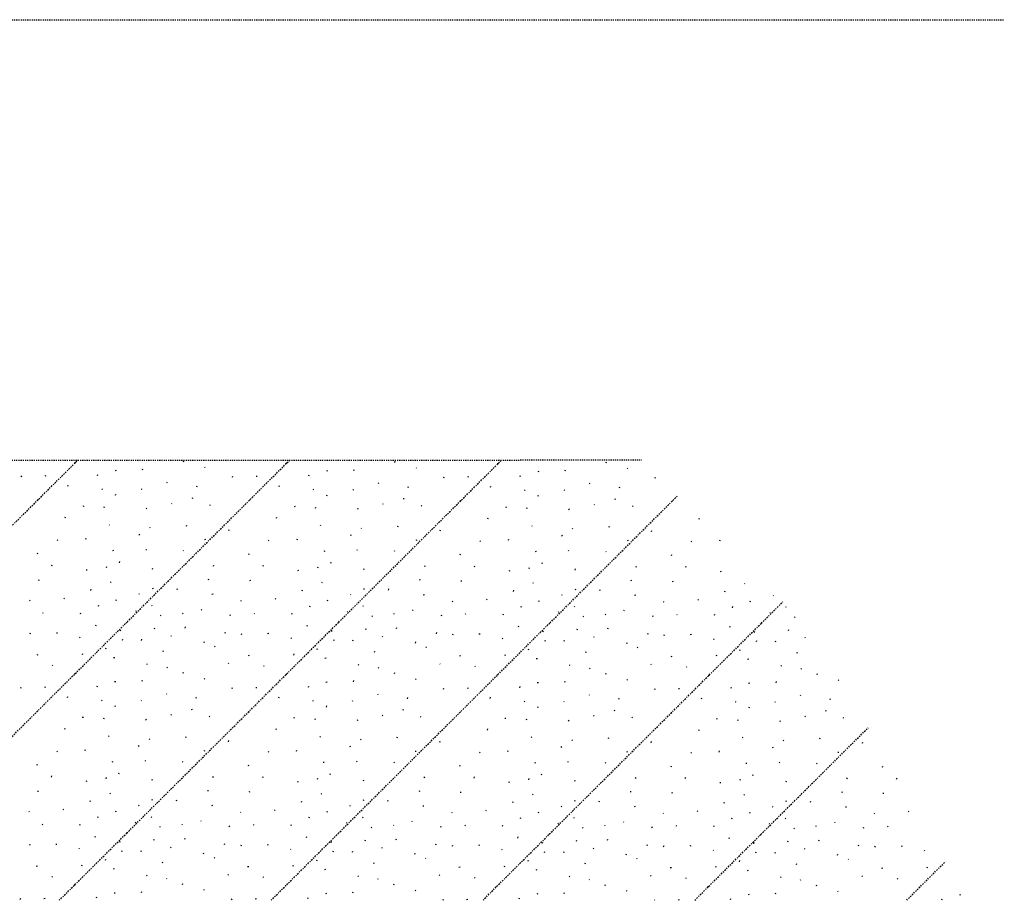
# Model space of a CAD drawing. Extents: x -2 to 388770, y -4 to 106632.
# Tile 8 of 13: x 388158 to 388248, y 100056 to 100136. Entities that reach past the tile are written whole.
import ezdxf

# ---------------------------------------------------------------- set-up
doc = ezdxf.new("R2010")
doc.units = 0
doc.header["$MEASUREMENT"] = 0
doc.linetypes.add('Eease', pattern=[0.4, 0.075, -0.05, 0.15, -0.05, 0.075])
doc.linetypes.add('Epl', pattern=[0.775, 0.325, -0.05, 0.025, -0.05, 0.325])
doc.layers.add('P_RW_EasementPerm', color=2, linetype='Eease', lineweight=30)
doc.layers.add('P_RW_PropertyLine', color=2, linetype='Epl', lineweight=25)

msp = doc.modelspace()

# ---------------------------------------------------------------- linework, layer by layer
at = {"layer": 'P_RW_EasementPerm', "ltscale": 0.2}
msp.add_line((387931.368, 100096.398), (388214.798, 100096.486), dxfattribs=at)
at = {"layer": 'P_RW_EasementPerm'}
for p, q in [((388148.876, 100081.84), (388163.574, 100096.47)), ((388168.076, 100081.796), (388182.825, 100096.476)), ((388187.276, 100081.751), (388202.076, 100096.482)), ((388163.377, 100096.238), (388163.274, 100096.215)), ((388167.051, 100095.533), (388166.948, 100095.511)), ((388169.445, 100095.581), (388169.479, 100095.68)), ((388173.169, 100096.315), (388173.203, 100096.414)), ((388175.151, 100095.78), (388175.101, 100095.83)), ((388182.577, 100096.193), (388182.474, 100096.171)), ((388188.645, 100095.536), (388188.679, 100095.635)), ((388192.369, 100096.27), (388192.403, 100096.369)), ((388194.351, 100095.735), (388194.301, 100095.785)), ((388201.777, 100096.148), (388201.674, 100096.126)), ((388207.845, 100095.491), (388207.879, 100095.59)), ((388211.569, 100096.225), (388211.603, 100096.325)), ((388213.551, 100095.69), (388213.501, 100095.74)), ((388158.433, 100094.956), (388158.466, 100095.056)), ((388160.675, 100095.037), (388160.573, 100095.015)), ((388165.366, 100095.079), (388165.399, 100095.179)), ((388177.633, 100094.912), (388177.666, 100095.011)), ((388179.875, 100094.992), (388179.772, 100094.97)), ((388184.566, 100095.035), (388184.599, 100095.134)), ((388186.251, 100095.488), (388186.148, 100095.466)), ((388196.833, 100094.867), (388196.866, 100094.966)), ((388199.075, 100094.947), (388198.972, 100094.925)), ((388203.766, 100094.99), (388203.799, 100095.089)), ((388205.451, 100095.443), (388205.348, 100095.421)), ((388216.033, 100094.822), (388216.066, 100094.922)), ((388162.665, 100094.111), (388162.698, 100094.21)), ((388165.811, 100093.805), (388165.761, 100093.855)), ((388169.404, 100093.788), (388169.354, 100093.838)), ((388171.705, 100094.395), (388171.655, 100094.445)), ((388174.373, 100094.037), (388174.407, 100094.137)), ((388181.865, 100094.066), (388181.898, 100094.166)), ((388185.01, 100093.76), (388184.961, 100093.81)), ((388188.604, 100093.743), (388188.554, 100093.793)), ((388190.905, 100094.35), (388190.855, 100094.4)), ((388193.573, 100093.992), (388193.607, 100094.092)), ((388201.065, 100094.021), (388201.098, 100094.121)), ((388204.21, 100093.716), (388204.161, 100093.766)), ((388207.804, 100093.698), (388207.754, 100093.748)), ((388210.105, 100094.305), (388210.055, 100094.355)), ((388212.773, 100093.947), (388212.807, 100094.047)), ((388159.992, 100092.844), (388159.942, 100092.894)), ((388166.992, 100093.28), (388167.026, 100093.38)), ((388174.008, 100093.01), (388173.905, 100092.987)), ((388179.192, 100092.799), (388179.142, 100092.849)), ((388186.192, 100093.236), (388186.225, 100093.335)), ((388193.208, 100092.965), (388193.105, 100092.943)), ((388205.392, 100093.191), (388205.425, 100093.29)), ((388206.476, 100081.706), (388218.005, 100093.181)), ((388212.408, 100092.92), (388212.305, 100092.898)), ((388164.112, 100092.29), (388164.009, 100092.268)), ((388165.964, 100092.153), (388165.997, 100092.253)), ((388169.85, 100092.091), (388169.75, 100092.041)), ((388172.119, 100092.491), (388172.069, 100092.541)), ((388175.608, 100092.343), (388175.558, 100092.393)), ((388183.312, 100092.245), (388183.209, 100092.223)), ((388185.164, 100092.109), (388185.197, 100092.208)), ((388189.05, 100092.046), (388188.95, 100091.996)), ((388191.319, 100092.446), (388191.269, 100092.496)), ((388194.808, 100092.299), (388194.758, 100092.349)), ((388198.392, 100092.754), (388198.342, 100092.804)), ((388202.512, 100092.2), (388202.409, 100092.178)), ((388204.364, 100092.064), (388204.397, 100092.163)), ((388208.25, 100092.001), (388208.149, 100091.951)), ((388210.519, 100092.401), (388210.469, 100092.451)), ((388214.008, 100092.254), (388213.958, 100092.304)), ((388217.592, 100092.709), (388217.542, 100092.759)), ((388162.425, 100091.233), (388162.459, 100091.333)), ((388181.625, 100091.188), (388181.659, 100091.288)), ((388200.825, 100091.143), (388200.859, 100091.243)), ((388220.025, 100091.098), (388220.059, 100091.198)), ((388166.454, 100090.554), (388166.404, 100090.604)), ((388170.146, 100090.294), (388170.096, 100090.344)), ((388173.435, 100090.465), (388173.468, 100090.564)), ((388177.296, 100090.084), (388177.329, 100090.184)), ((388185.654, 100090.509), (388185.604, 100090.559)), ((388189.345, 100090.249), (388189.296, 100090.299)), ((388192.635, 100090.42), (388192.668, 100090.52)), ((388204.854, 100090.465), (388204.804, 100090.514)), ((388208.545, 100090.205), (388208.496, 100090.254)), ((388211.835, 100090.375), (388211.868, 100090.475)), ((388164.282, 100089.279), (388164.316, 100089.379)), ((388169.194, 100089.698), (388169.094, 100089.648)), ((388183.482, 100089.234), (388183.516, 100089.334)), ((388188.394, 100089.653), (388188.294, 100089.603)), ((388196.496, 100090.039), (388196.529, 100090.139)), ((388202.682, 100089.189), (388202.716, 100089.289)), ((388207.594, 100089.608), (388207.494, 100089.559)), ((388215.696, 100089.995), (388215.729, 100090.094)), ((388161.752, 100089.173), (388161.702, 100089.223)), ((388175.163, 100089.246), (388175.06, 100089.225)), ((388180.952, 100089.128), (388180.902, 100089.178)), ((388194.363, 100089.202), (388194.26, 100089.18)), ((388200.152, 100089.083), (388200.102, 100089.133)), ((388213.563, 100089.157), (388213.46, 100089.135)), ((388219.352, 100089.038), (388219.302, 100089.088)), ((388221.882, 100089.145), (388221.916, 100089.244)), ((388159.905, 100087.943), (388159.939, 100088.043)), ((388166.801, 100088.245), (388166.698, 100088.223)), ((388169.791, 100088.3), (388169.741, 100088.35)), ((388173.179, 100088.218), (388173.129, 100088.267)), ((388179.105, 100087.898), (388179.139, 100087.998)), ((388186.001, 100088.2), (388185.898, 100088.178)), ((388188.991, 100088.255), (388188.941, 100088.305)), ((388192.379, 100088.173), (388192.329, 100088.223)), ((388198.305, 100087.853), (388198.339, 100087.953)), ((388205.201, 100088.155), (388205.098, 100088.133)), ((388208.191, 100088.21), (388208.141, 100088.26)), ((388211.579, 100088.128), (388211.529, 100088.178)), ((388217.505, 100087.808), (388217.539, 100087.908)), ((388161.206, 100086.872), (388161.239, 100086.972)), ((388166.184, 100086.721), (388166.217, 100086.821)), ((388167.35, 100087.152), (388167.383, 100087.251)), ((388170.355, 100086.573), (388170.388, 100086.672)), ((388175.892, 100086.838), (388175.926, 100086.938)), ((388180.405, 100086.827), (388180.439, 100086.927)), ((388185.384, 100086.677), (388185.417, 100086.776)), ((388186.55, 100087.107), (388186.583, 100087.207)), ((388189.555, 100086.528), (388189.588, 100086.627)), ((388195.092, 100086.793), (388195.126, 100086.893)), ((388199.605, 100086.783), (388199.639, 100086.882)), ((388204.584, 100086.632), (388204.617, 100086.731)), ((388205.75, 100087.062), (388205.783, 100087.162)), ((388214.292, 100086.748), (388214.326, 100086.848)), ((388218.805, 100086.738), (388218.839, 100086.837)), ((388164.424, 100086.486), (388164.321, 100086.464)), ((388183.624, 100086.442), (388183.521, 100086.419)), ((388202.824, 100086.397), (388202.721, 100086.374)), ((388208.755, 100086.483), (388208.788, 100086.582)), ((388222.024, 100086.352), (388221.921, 100086.33)), ((388160.048, 100085.568), (388159.946, 100085.546)), ((388166.582, 100085.355), (388166.532, 100085.405)), ((388170.406, 100084.801), (388170.303, 100084.779)), ((388172.584, 100084.71), (388172.617, 100084.81)), ((388175.48, 100085.625), (388175.377, 100085.603)), ((388179.248, 100085.523), (388179.146, 100085.501)), ((388185.782, 100085.31), (388185.732, 100085.36)), ((388194.68, 100085.58), (388194.577, 100085.558)), ((388198.448, 100085.478), (388198.345, 100085.456)), ((388204.981, 100085.265), (388204.932, 100085.315)), ((388213.88, 100085.535), (388213.777, 100085.513)), ((388217.648, 100085.434), (388217.545, 100085.411)), ((388224.181, 100085.22), (388224.132, 100085.27)), ((388162.344, 100083.879), (388162.294, 100083.929)), ((388164.736, 100084.636), (388164.77, 100084.736)), ((388169.181, 100084.26), (388169.132, 100084.311)), ((388175.849, 100084.278), (388175.746, 100084.256)), ((388183.936, 100084.591), (388183.97, 100084.691)), ((388188.381, 100084.216), (388188.331, 100084.266)), ((388189.606, 100084.756), (388189.503, 100084.734)), ((388191.784, 100084.665), (388191.817, 100084.765)), ((388195.049, 100084.233), (388194.946, 100084.211)), ((388203.136, 100084.546), (388203.17, 100084.646)), ((388207.581, 100084.171), (388207.531, 100084.221)), ((388208.806, 100084.711), (388208.703, 100084.689)), ((388210.984, 100084.621), (388211.017, 100084.72)), ((388214.249, 100084.188), (388214.146, 100084.166)), ((388222.336, 100084.501), (388222.37, 100084.601)), ((388226.781, 100084.126), (388226.731, 100084.176)), ((388159.23, 100083.685), (388159.18, 100083.735)), ((388165.431, 100083.195), (388165.465, 100083.295)), ((388167.063, 100083.717), (388167.096, 100083.817)), ((388170.329, 100083.21), (388170.279, 100083.26)), ((388178.43, 100083.64), (388178.38, 100083.69)), ((388181.544, 100083.834), (388181.494, 100083.884)), ((388184.631, 100083.15), (388184.665, 100083.25)), ((388186.262, 100083.672), (388186.296, 100083.772)), ((388189.529, 100083.166), (388189.479, 100083.215)), ((388197.63, 100083.596), (388197.58, 100083.646)), ((388200.744, 100083.789), (388200.694, 100083.839)), ((388203.831, 100083.105), (388203.865, 100083.205)), ((388205.462, 100083.627), (388205.496, 100083.727)), ((388208.729, 100083.121), (388208.679, 100083.171)), ((388216.829, 100083.551), (388216.78, 100083.601)), ((388219.944, 100083.744), (388219.894, 100083.794)), ((388223.031, 100083.06), (388223.065, 100083.16)), ((388224.662, 100083.583), (388224.696, 100083.682)), ((388225.676, 100081.661), (388227.629, 100083.604)), ((388227.929, 100083.076), (388227.879, 100083.126)), ((388160.427, 100082.535), (388160.377, 100082.585)), ((388163.801, 100082.503), (388163.835, 100082.602)), ((388168.878, 100082.715), (388168.828, 100082.765)), ((388171.127, 100082.311), (388171.077, 100082.361)), ((388173.127, 100082.505), (388173.077, 100082.555)), ((388174.828, 100082.85), (388174.778, 100082.901)), ((388177.427, 100082.396), (388177.327, 100082.346)), ((388179.627, 100082.49), (388179.577, 100082.54)), ((388183.001, 100082.458), (388183.034, 100082.557)), ((388188.078, 100082.67), (388188.028, 100082.72)), ((388190.327, 100082.266), (388190.277, 100082.316)), ((388192.327, 100082.461), (388192.277, 100082.51)), ((388194.028, 100082.806), (388193.978, 100082.856)), ((388196.627, 100082.351), (388196.527, 100082.301)), ((388198.827, 100082.445), (388198.777, 100082.495)), ((388202.201, 100082.413), (388202.234, 100082.512)), ((388207.278, 100082.625), (388207.228, 100082.675)), ((388209.527, 100082.221), (388209.477, 100082.271)), ((388211.527, 100082.416), (388211.477, 100082.466)), ((388213.228, 100082.761), (388213.178, 100082.811)), ((388215.827, 100082.306), (388215.726, 100082.256)), ((388218.027, 100082.401), (388217.977, 100082.45)), ((388221.401, 100082.368), (388221.434, 100082.468)), ((388226.478, 100082.58), (388226.428, 100082.63)), ((388228.727, 100082.176), (388228.677, 100082.226)), ((388148.831, 100062.641), (388168.076, 100081.796)), ((388165.196, 100081.419), (388165.23, 100081.519)), ((388168.031, 100062.596), (388187.276, 100081.751)), ((388168.035, 100081.817), (388168.076, 100081.796)), ((388168.076, 100081.796), (388168.095, 100081.773)), ((388170.53, 100081.128), (388170.564, 100081.228)), ((388173.322, 100081.215), (388173.355, 100081.314)), ((388184.396, 100081.374), (388184.43, 100081.474)), ((388187.231, 100062.551), (388206.476, 100081.706)), ((388187.235, 100081.772), (388187.276, 100081.751)), ((388187.276, 100081.751), (388187.295, 100081.728)), ((388192.522, 100081.17), (388192.555, 100081.269)), ((388203.596, 100081.33), (388203.63, 100081.429)), ((388206.431, 100062.506), (388225.676, 100081.661)), ((388206.435, 100081.728), (388206.476, 100081.706)), ((388206.476, 100081.706), (388206.495, 100081.683)), ((388211.722, 100081.125), (388211.755, 100081.225)), ((388222.796, 100081.285), (388222.829, 100081.385)), ((388225.635, 100081.683), (388225.676, 100081.661)), ((388225.676, 100081.661), (388225.695, 100081.638)), ((388159.237, 100080.675), (388159.27, 100080.775)), ((388161.712, 100080.755), (388161.609, 100080.733)), ((388163.778, 100080.32), (388163.728, 100080.37)), ((388167.428, 100080.95), (388167.462, 100081.05)), ((388172.091, 100080.44), (388172.041, 100080.49)), ((388176.95, 100080.742), (388176.983, 100080.842)), ((388178.437, 100080.63), (388178.47, 100080.73)), ((388180.912, 100080.71), (388180.809, 100080.688)), ((388186.628, 100080.905), (388186.662, 100081.005)), ((388189.73, 100081.084), (388189.763, 100081.183)), ((388191.291, 100080.395), (388191.241, 100080.445)), ((388196.15, 100080.697), (388196.183, 100080.797)), ((388197.637, 100080.586), (388197.67, 100080.685)), ((388200.112, 100080.666), (388200.009, 100080.644)), ((388205.828, 100080.86), (388205.862, 100080.96)), ((388208.93, 100081.039), (388208.963, 100081.138)), ((388210.491, 100080.35), (388210.441, 100080.4)), ((388215.35, 100080.652), (388215.383, 100080.752)), ((388216.837, 100080.541), (388216.87, 100080.64)), ((388219.312, 100080.621), (388219.209, 100080.599)), ((388225.028, 100080.815), (388225.062, 100080.915)), ((388228.13, 100080.994), (388228.163, 100081.093)), ((388229.691, 100080.305), (388229.641, 100080.355)), ((388167.613, 100080.114), (388167.646, 100080.214)), ((388169.362, 100080.094), (388169.396, 100080.194)), ((388175.038, 100079.896), (388175.072, 100079.995)), ((388176.044, 100079.502), (388175.994, 100079.552)), ((388182.978, 100080.275), (388182.928, 100080.325)), ((388186.812, 100080.069), (388186.846, 100080.169)), ((388188.562, 100080.05), (388188.596, 100080.149)), ((388194.238, 100079.851), (388194.272, 100079.95)), ((388195.243, 100079.457), (388195.194, 100079.507)), ((388202.178, 100080.23), (388202.128, 100080.28)), ((388206.012, 100080.024), (388206.046, 100080.124)), ((388207.762, 100080.005), (388207.796, 100080.105)), ((388213.438, 100079.806), (388213.472, 100079.906)), ((388214.443, 100079.412), (388214.394, 100079.462)), ((388221.378, 100080.185), (388221.328, 100080.235)), ((388225.212, 100079.979), (388225.246, 100080.079)), ((388226.962, 100079.96), (388226.996, 100080.06)), ((388159.939, 100078.763), (388159.837, 100078.741)), ((388163.978, 100078.807), (388164.012, 100078.907)), ((388166.12, 100079.313), (388166.154, 100079.413)), ((388171.314, 100079.069), (388171.348, 100079.168)), ((388179.139, 100078.718), (388179.036, 100078.696)), ((388183.178, 100078.762), (388183.212, 100078.862)), ((388185.32, 100079.268), (388185.354, 100079.368)), ((388190.514, 100079.024), (388190.548, 100079.124)), ((388198.339, 100078.674), (388198.236, 100078.651)), ((388202.378, 100078.717), (388202.412, 100078.817)), ((388204.52, 100079.223), (388204.554, 100079.323)), ((388209.714, 100078.979), (388209.748, 100079.079)), ((388217.539, 100078.629), (388217.436, 100078.607)), ((388221.578, 100078.673), (388221.612, 100078.772)), ((388223.72, 100079.178), (388223.754, 100079.278)), ((388228.914, 100078.934), (388228.948, 100079.034)), ((388161.306, 100077.772), (388161.256, 100077.823)), ((388166.918, 100078.515), (388166.815, 100078.493)), ((388169.898, 100077.892), (388169.848, 100077.942)), ((388171.712, 100077.609), (388171.662, 100077.659)), ((388177.296, 100077.967), (388177.246, 100078.017)), ((388180.506, 100077.728), (388180.456, 100077.778)), ((388186.118, 100078.47), (388186.015, 100078.448)), ((388189.098, 100077.847), (388189.048, 100077.897)), ((388196.496, 100077.922), (388196.446, 100077.972)), ((388199.706, 100077.683), (388199.656, 100077.733)), ((388205.318, 100078.425), (388205.215, 100078.403)), ((388208.298, 100077.802), (388208.248, 100077.852)), ((388215.696, 100077.878), (388215.646, 100077.927)), ((388218.906, 100077.638), (388218.856, 100077.688)), ((388224.518, 100078.38), (388224.415, 100078.358)), ((388227.498, 100077.757), (388227.448, 100077.807)), ((388163.332, 100077.038), (388163.229, 100077.016)), ((388173.124, 100077.115), (388173.158, 100077.214)), ((388182.532, 100076.993), (388182.429, 100076.971)), ((388190.912, 100077.564), (388190.862, 100077.614)), ((388192.324, 100077.07), (388192.358, 100077.169)), ((388201.732, 100076.948), (388201.629, 100076.926)), ((388210.112, 100077.519), (388210.062, 100077.569)), ((388211.524, 100077.025), (388211.558, 100077.125)), ((388220.932, 100076.903), (388220.829, 100076.881)), ((388229.312, 100077.474), (388229.262, 100077.524)), ((388230.724, 100076.98), (388230.758, 100077.08)), ((388158.388, 100075.756), (388158.421, 100075.856)), ((388165.321, 100075.879), (388165.354, 100075.979)), ((388167.006, 100076.333), (388166.903, 100076.311)), ((388169.4, 100076.381), (388169.434, 100076.48)), ((388175.106, 100076.58), (388175.056, 100076.63)), ((388184.521, 100075.835), (388184.554, 100075.934)), ((388186.206, 100076.288), (388186.103, 100076.266)), ((388188.6, 100076.336), (388188.634, 100076.435)), ((388194.306, 100076.535), (388194.256, 100076.585)), ((388203.721, 100075.79), (388203.754, 100075.889)), ((388205.406, 100076.243), (388205.303, 100076.221)), ((388207.8, 100076.291), (388207.834, 100076.391)), ((388213.506, 100076.49), (388213.456, 100076.54)), ((388224.606, 100076.198), (388224.503, 100076.176)), ((388227, 100076.246), (388227.034, 100076.346)), ((388232.706, 100076.445), (388232.656, 100076.495)), ((388160.631, 100075.837), (388160.528, 100075.815)), ((388162.62, 100074.911), (388162.654, 100075.01)), ((388171.66, 100075.195), (388171.61, 100075.245)), ((388177.588, 100075.712), (388177.621, 100075.811)), ((388179.83, 100075.792), (388179.728, 100075.77)), ((388181.82, 100074.866), (388181.854, 100074.966)), ((388190.86, 100075.15), (388190.81, 100075.2)), ((388196.788, 100075.667), (388196.821, 100075.766)), ((388199.03, 100075.747), (388198.928, 100075.725)), ((388210.06, 100075.105), (388210.01, 100075.155)), ((388215.988, 100075.622), (388216.021, 100075.722)), ((388218.23, 100075.702), (388218.128, 100075.68)), ((388222.921, 100075.745), (388222.954, 100075.845)), ((388229.26, 100075.06), (388229.21, 100075.111)), ((388165.766, 100074.605), (388165.716, 100074.655)), ((388166.947, 100074.08), (388166.981, 100074.18)), ((388169.359, 100074.588), (388169.309, 100074.638)), ((388174.329, 100074.837), (388174.362, 100074.937)), ((388184.966, 100074.561), (388184.916, 100074.61)), ((388186.147, 100074.036), (388186.181, 100074.135)), ((388188.559, 100074.543), (388188.509, 100074.593)), ((388193.529, 100074.792), (388193.562, 100074.892)), ((388201.02, 100074.821), (388201.053, 100074.921)), ((388204.166, 100074.516), (388204.116, 100074.566)), ((388205.347, 100073.991), (388205.381, 100074.09)), ((388207.759, 100074.498), (388207.709, 100074.548)), ((388212.729, 100074.747), (388212.762, 100074.847)), ((388220.22, 100074.776), (388220.253, 100074.876)), ((388223.366, 100074.471), (388223.316, 100074.521)), ((388226.959, 100074.453), (388226.909, 100074.503)), ((388231.928, 100074.703), (388231.962, 100074.802)), ((388159.947, 100073.644), (388159.897, 100073.694)), ((388172.074, 100073.291), (388172.024, 100073.341)), ((388173.963, 100073.81), (388173.86, 100073.787)), ((388175.563, 100073.144), (388175.514, 100073.193)), ((388179.147, 100073.599), (388179.097, 100073.649)), ((388191.274, 100073.246), (388191.224, 100073.296)), ((388193.163, 100073.765), (388193.06, 100073.743)), ((388198.347, 100073.554), (388198.297, 100073.604)), ((388210.474, 100073.201), (388210.424, 100073.251)), ((388212.363, 100073.72), (388212.26, 100073.698)), ((388217.547, 100073.509), (388217.497, 100073.56)), ((388224.547, 100073.946), (388224.581, 100074.046)), ((388229.674, 100073.156), (388229.624, 100073.206)), ((388231.563, 100073.675), (388231.46, 100073.653)), ((388164.067, 100073.09), (388163.964, 100073.068)), ((388165.919, 100072.953), (388165.952, 100073.053)), ((388169.805, 100072.891), (388169.705, 100072.841)), ((388183.267, 100073.045), (388183.164, 100073.023)), ((388185.119, 100072.909), (388185.152, 100073.008)), ((388189.005, 100072.846), (388188.905, 100072.796)), ((388194.763, 100073.099), (388194.714, 100073.149)), ((388202.467, 100073), (388202.364, 100072.978)), ((388204.319, 100072.864), (388204.352, 100072.963)), ((388208.205, 100072.801), (388208.105, 100072.751)), ((388213.963, 100073.054), (388213.913, 100073.104)), ((388221.667, 100072.955), (388221.564, 100072.933)), ((388223.519, 100072.819), (388223.552, 100072.919)), ((388227.405, 100072.756), (388227.305, 100072.707)), ((388233.163, 100073.009), (388233.113, 100073.059)), ((388162.381, 100072.033), (388162.414, 100072.133)), ((388166.409, 100071.354), (388166.359, 100071.404)), ((388181.581, 100071.988), (388181.614, 100072.088)), ((388200.781, 100071.943), (388200.814, 100072.043)), ((388219.98, 100071.899), (388220.014, 100071.998)), ((388225.631, 100062.461), (388235.36, 100072.145)), ((388169.149, 100070.498), (388169.049, 100070.448)), ((388170.101, 100071.094), (388170.051, 100071.144)), ((388173.39, 100071.265), (388173.423, 100071.365)), ((388177.251, 100070.884), (388177.284, 100070.984)), ((388185.609, 100071.309), (388185.559, 100071.359)), ((388189.301, 100071.049), (388189.251, 100071.099)), ((388192.59, 100071.22), (388192.623, 100071.32)), ((388196.451, 100070.84), (388196.484, 100070.939)), ((388204.809, 100071.265), (388204.759, 100071.314)), ((388208.501, 100071.005), (388208.451, 100071.054)), ((388211.79, 100071.175), (388211.823, 100071.275)), ((388215.651, 100070.795), (388215.684, 100070.894)), ((388224.009, 100071.22), (388223.959, 100071.27)), ((388227.701, 100070.96), (388227.651, 100071.01)), ((388230.99, 100071.13), (388231.023, 100071.23)), ((388234.851, 100070.75), (388234.884, 100070.85)), ((388161.707, 100069.973), (388161.657, 100070.023)), ((388164.237, 100070.079), (388164.271, 100070.179)), ((388175.118, 100070.047), (388175.015, 100070.025)), ((388180.907, 100069.928), (388180.857, 100069.978)), ((388183.437, 100070.034), (388183.471, 100070.134)), ((388188.349, 100070.453), (388188.249, 100070.403)), ((388194.318, 100070.002), (388194.215, 100069.98)), ((388200.107, 100069.883), (388200.057, 100069.933)), ((388202.637, 100069.989), (388202.671, 100070.089)), ((388207.549, 100070.408), (388207.449, 100070.359)), ((388213.518, 100069.957), (388213.415, 100069.935)), ((388219.307, 100069.838), (388219.257, 100069.888)), ((388221.837, 100069.945), (388221.871, 100070.044)), ((388226.749, 100070.363), (388226.649, 100070.314)), ((388232.718, 100069.912), (388232.615, 100069.89)), ((388159.86, 100068.743), (388159.894, 100068.843)), ((388166.756, 100069.045), (388166.653, 100069.023)), ((388169.746, 100069.1), (388169.696, 100069.15)), ((388173.134, 100069.018), (388173.084, 100069.067)), ((388179.06, 100068.698), (388179.094, 100068.798)), ((388185.956, 100069), (388185.853, 100068.978)), ((388188.946, 100069.055), (388188.896, 100069.105)), ((388192.334, 100068.973), (388192.284, 100069.023)), ((388198.26, 100068.653), (388198.294, 100068.753)), ((388205.156, 100068.955), (388205.053, 100068.933)), ((388208.146, 100069.01), (388208.096, 100069.06)), ((388211.534, 100068.928), (388211.484, 100068.978)), ((388217.46, 100068.608), (388217.494, 100068.708)), ((388224.356, 100068.91), (388224.253, 100068.888)), ((388227.346, 100068.965), (388227.296, 100069.015)), ((388230.734, 100068.883), (388230.684, 100068.933)), ((388167.305, 100067.952), (388167.338, 100068.052)), ((388186.505, 100067.907), (388186.538, 100068.007)), ((388205.705, 100067.862), (388205.738, 100067.962)), ((388224.905, 100067.817), (388224.938, 100067.917)), ((388236.66, 100068.564), (388236.694, 100068.663)), ((388161.161, 100067.672), (388161.194, 100067.772)), ((388164.379, 100067.286), (388164.277, 100067.264)), ((388166.139, 100067.522), (388166.173, 100067.621)), ((388170.31, 100067.373), (388170.343, 100067.472)), ((388175.847, 100067.638), (388175.881, 100067.738)), ((388180.361, 100067.627), (388180.394, 100067.727)), ((388183.579, 100067.242), (388183.476, 100067.219)), ((388185.339, 100067.477), (388185.372, 100067.576)), ((388189.51, 100067.328), (388189.543, 100067.427)), ((388195.047, 100067.593), (388195.081, 100067.693)), ((388199.561, 100067.583), (388199.594, 100067.682)), ((388202.779, 100067.197), (388202.676, 100067.175)), ((388204.539, 100067.432), (388204.572, 100067.531)), ((388208.71, 100067.283), (388208.743, 100067.382)), ((388214.247, 100067.548), (388214.281, 100067.648)), ((388218.76, 100067.538), (388218.794, 100067.637)), ((388221.979, 100067.152), (388221.876, 100067.13)), ((388223.739, 100067.387), (388223.772, 100067.486)), ((388227.91, 100067.238), (388227.943, 100067.338)), ((388233.447, 100067.503), (388233.481, 100067.603)), ((388237.96, 100067.493), (388237.994, 100067.593)), ((388160.004, 100066.368), (388159.901, 100066.346)), ((388166.537, 100066.155), (388166.487, 100066.205)), ((388175.435, 100066.425), (388175.332, 100066.403)), ((388179.204, 100066.323), (388179.101, 100066.301)), ((388185.737, 100066.11), (388185.687, 100066.16)), ((388194.635, 100066.38), (388194.532, 100066.358)), ((388198.403, 100066.279), (388198.301, 100066.256)), ((388204.937, 100066.065), (388204.887, 100066.115)), ((388213.835, 100066.335), (388213.732, 100066.313)), ((388217.603, 100066.234), (388217.501, 100066.212)), ((388224.137, 100066.02), (388224.087, 100066.07)), ((388233.035, 100066.29), (388232.932, 100066.268)), ((388236.803, 100066.189), (388236.701, 100066.167)), ((388164.692, 100065.436), (388164.725, 100065.536)), ((388170.361, 100065.601), (388170.258, 100065.579)), ((388172.539, 100065.51), (388172.572, 100065.61)), ((388183.892, 100065.391), (388183.925, 100065.491)), ((388189.561, 100065.556), (388189.458, 100065.534)), ((388191.739, 100065.466), (388191.772, 100065.565)), ((388203.092, 100065.346), (388203.125, 100065.446)), ((388208.761, 100065.512), (388208.658, 100065.489)), ((388210.939, 100065.421), (388210.972, 100065.52)), ((388222.291, 100065.301), (388222.325, 100065.401)), ((388227.961, 100065.467), (388227.858, 100065.445)), ((388230.139, 100065.376), (388230.172, 100065.476)), ((388159.185, 100064.485), (388159.135, 100064.535)), ((388162.299, 100064.679), (388162.249, 100064.729)), ((388167.018, 100064.517), (388167.051, 100064.617)), ((388169.137, 100065.061), (388169.087, 100065.111)), ((388175.804, 100065.078), (388175.701, 100065.056)), ((388178.385, 100064.44), (388178.335, 100064.49)), ((388181.499, 100064.634), (388181.449, 100064.684)), ((388186.218, 100064.472), (388186.251, 100064.572)), ((388188.337, 100065.016), (388188.287, 100065.066)), ((388195.004, 100065.033), (388194.901, 100065.011)), ((388197.585, 100064.396), (388197.535, 100064.446)), ((388200.699, 100064.589), (388200.649, 100064.639)), ((388205.418, 100064.428), (388205.451, 100064.527)), ((388207.536, 100064.971), (388207.487, 100065.021)), ((388214.204, 100064.988), (388214.101, 100064.966)), ((388216.785, 100064.351), (388216.735, 100064.401)), ((388219.899, 100064.544), (388219.849, 100064.594)), ((388224.618, 100064.383), (388224.651, 100064.482)), ((388226.736, 100064.926), (388226.687, 100064.976)), ((388233.404, 100064.943), (388233.301, 100064.921)), ((388235.985, 100064.306), (388235.935, 100064.356)), ((388239.099, 100064.499), (388239.049, 100064.55)), ((388160.382, 100063.335), (388160.332, 100063.385)), ((388163.756, 100063.303), (388163.79, 100063.402)), ((388165.386, 100063.995), (388165.42, 100064.095)), ((388168.833, 100063.515), (388168.783, 100063.565)), ((388170.284, 100064.01), (388170.234, 100064.06)), ((388173.082, 100063.305), (388173.033, 100063.355)), ((388174.783, 100063.651), (388174.733, 100063.701)), ((388179.582, 100063.29), (388179.532, 100063.34)), ((388182.956, 100063.258), (388182.99, 100063.357)), ((388184.586, 100063.95), (388184.62, 100064.05)), ((388188.033, 100063.47), (388187.983, 100063.52)), ((388189.484, 100063.966), (388189.434, 100064.015)), ((388193.983, 100063.606), (388193.933, 100063.656)), ((388203.786, 100063.905), (388203.82, 100064.005)), ((388207.233, 100063.425), (388207.183, 100063.475)), ((388208.684, 100063.921), (388208.634, 100063.971)), ((388213.183, 100063.561), (388213.133, 100063.611)), ((388222.986, 100063.86), (388223.02, 100063.96)), ((388226.433, 100063.38), (388226.383, 100063.43)), ((388227.884, 100063.876), (388227.834, 100063.926)), ((388232.383, 100063.516), (388232.333, 100063.566)), ((388161.876, 100056.469), (388168.031, 100062.596)), ((388167.99, 100062.617), (388168.031, 100062.596)), ((388168.031, 100062.596), (388168.051, 100062.573)), ((388171.082, 100063.111), (388171.032, 100063.161)), ((388177.382, 100063.196), (388177.282, 100063.146)), ((388181.127, 100056.475), (388187.231, 100062.551)), ((388187.19, 100062.573), (388187.231, 100062.551)), ((388187.231, 100062.551), (388187.251, 100062.528)), ((388190.282, 100063.066), (388190.232, 100063.116)), ((388192.282, 100063.261), (388192.233, 100063.311)), ((388196.582, 100063.151), (388196.482, 100063.101)), ((388198.782, 100063.245), (388198.732, 100063.295)), ((388200.378, 100056.481), (388206.431, 100062.506)), ((388202.156, 100063.213), (388202.19, 100063.312)), ((388206.39, 100062.528), (388206.431, 100062.506)), ((388206.431, 100062.506), (388206.45, 100062.483)), ((388209.482, 100063.021), (388209.432, 100063.071)), ((388211.482, 100063.216), (388211.432, 100063.266)), ((388215.782, 100063.106), (388215.682, 100063.056)), ((388217.982, 100063.201), (388217.932, 100063.251)), ((388219.629, 100056.487), (388225.631, 100062.461)), ((388221.356, 100063.168), (388221.39, 100063.268)), ((388225.59, 100062.483), (388225.631, 100062.461)), ((388225.631, 100062.461), (388225.65, 100062.438)), ((388228.682, 100062.976), (388228.632, 100063.026)), ((388230.682, 100063.171), (388230.632, 100063.221)), ((388234.982, 100063.061), (388234.882, 100063.012)), ((388237.182, 100063.156), (388237.132, 100063.206)), ((388159.192, 100061.475), (388159.226, 100061.575)), ((388161.667, 100061.555), (388161.564, 100061.533)), ((388165.151, 100062.219), (388165.185, 100062.319)), ((388167.383, 100061.75), (388167.417, 100061.85)), ((388170.485, 100061.929), (388170.519, 100062.028)), ((388173.277, 100062.015), (388173.31, 100062.114)), ((388176.905, 100061.542), (388176.939, 100061.642)), ((388184.351, 100062.175), (388184.385, 100062.274)), ((388186.583, 100061.705), (388186.617, 100061.805)), ((388189.685, 100061.884), (388189.719, 100061.983)), ((388192.477, 100061.97), (388192.51, 100062.069)), ((388196.105, 100061.497), (388196.139, 100061.597)), ((388203.551, 100062.13), (388203.585, 100062.229)), ((388205.783, 100061.66), (388205.817, 100061.76)), ((388208.885, 100061.839), (388208.919, 100061.938)), ((388211.677, 100061.925), (388211.71, 100062.025)), ((388215.305, 100061.452), (388215.338, 100061.552)), ((388222.751, 100062.085), (388222.785, 100062.185)), ((388224.983, 100061.615), (388225.017, 100061.715)), ((388228.085, 100061.794), (388228.119, 100061.893)), ((388230.877, 100061.88), (388230.91, 100061.98)), ((388163.733, 100061.12), (388163.683, 100061.17)), ((388167.568, 100060.914), (388167.601, 100061.014)), ((388169.318, 100060.894), (388169.351, 100060.994)), ((388172.046, 100061.24), (388171.996, 100061.29)), ((388174.994, 100060.696), (388175.027, 100060.795)), ((388178.392, 100061.43), (388178.426, 100061.53)), ((388180.867, 100061.51), (388180.764, 100061.489)), ((388182.933, 100061.075), (388182.883, 100061.125)), ((388186.768, 100060.869), (388186.801, 100060.969)), ((388188.518, 100060.85), (388188.551, 100060.95)), ((388191.246, 100061.195), (388191.196, 100061.245)), ((388194.194, 100060.651), (388194.227, 100060.75)), ((388197.592, 100061.386), (388197.625, 100061.485)), ((388200.067, 100061.466), (388199.964, 100061.444)), ((388202.133, 100061.03), (388202.083, 100061.08)), ((388205.968, 100060.824), (388206.001, 100060.924)), ((388207.718, 100060.805), (388207.751, 100060.905)), ((388210.446, 100061.15), (388210.396, 100061.2)), ((388213.393, 100060.606), (388213.427, 100060.706)), ((388216.792, 100061.341), (388216.825, 100061.44)), ((388219.267, 100061.421), (388219.164, 100061.399)), ((388221.333, 100060.986), (388221.283, 100061.035)), ((388225.168, 100060.779), (388225.201, 100060.879)), ((388226.917, 100060.76), (388226.951, 100060.86)), ((388229.646, 100061.105), (388229.596, 100061.155)), ((388232.593, 100060.561), (388232.627, 100060.661)), ((388234.505, 100061.407), (388234.538, 100061.507)), ((388235.992, 100061.296), (388236.025, 100061.396)), ((388238.467, 100061.376), (388238.364, 100061.354)), ((388240.533, 100060.941), (388240.483, 100060.991)), ((388166.075, 100060.113), (388166.109, 100060.213)), ((388171.269, 100059.869), (388171.303, 100059.968)), ((388175.999, 100060.302), (388175.949, 100060.352)), ((388185.275, 100060.068), (388185.309, 100060.168)), ((388190.469, 100059.824), (388190.503, 100059.924)), ((388195.199, 100060.257), (388195.149, 100060.307)), ((388204.475, 100060.023), (388204.509, 100060.123)), ((388209.669, 100059.779), (388209.703, 100059.879)), ((388214.399, 100060.213), (388214.349, 100060.262)), ((388223.675, 100059.978), (388223.709, 100060.078)), ((388228.869, 100059.734), (388228.903, 100059.834)), ((388233.599, 100060.168), (388233.549, 100060.218)), ((388238.88, 100056.493), (388242.412, 100060.008)), ((388159.894, 100059.563), (388159.792, 100059.541)), ((388163.933, 100059.607), (388163.967, 100059.707)), ((388166.873, 100059.315), (388166.77, 100059.293)), ((388179.094, 100059.518), (388178.992, 100059.496)), ((388183.133, 100059.562), (388183.167, 100059.662)), ((388186.073, 100059.27), (388185.97, 100059.248)), ((388198.294, 100059.474), (388198.192, 100059.451)), ((388202.333, 100059.518), (388202.367, 100059.617)), ((388205.273, 100059.225), (388205.17, 100059.203)), ((388217.494, 100059.429), (388217.391, 100059.407)), ((388221.533, 100059.473), (388221.567, 100059.572)), ((388224.473, 100059.18), (388224.37, 100059.158)), ((388236.694, 100059.384), (388236.591, 100059.362)), ((388240.733, 100059.428), (388240.767, 100059.528)), ((388161.261, 100058.572), (388161.212, 100058.623)), ((388169.853, 100058.692), (388169.803, 100058.742)), ((388171.667, 100058.409), (388171.617, 100058.459)), ((388173.079, 100057.915), (388173.113, 100058.014)), ((388177.251, 100058.767), (388177.201, 100058.817)), ((388180.461, 100058.528), (388180.411, 100058.578)), ((388189.053, 100058.647), (388189.003, 100058.697)), ((388190.867, 100058.364), (388190.817, 100058.414)), ((388192.279, 100057.87), (388192.313, 100057.97)), ((388196.451, 100058.722), (388196.401, 100058.772)), ((388199.661, 100058.483), (388199.611, 100058.533)), ((388208.253, 100058.602), (388208.203, 100058.652)), ((388210.067, 100058.319), (388210.017, 100058.369)), ((388215.651, 100058.678), (388215.601, 100058.728)), ((388218.861, 100058.438), (388218.811, 100058.488)), ((388227.453, 100058.557), (388227.403, 100058.607)), ((388229.267, 100058.274), (388229.217, 100058.325)), ((388234.851, 100058.633), (388234.801, 100058.683)), ((388238.061, 100058.393), (388238.011, 100058.443)), ((388163.287, 100057.838), (388163.184, 100057.816)), ((388166.961, 100057.133), (388166.858, 100057.111)), ((388169.355, 100057.181), (388169.389, 100057.28)), ((388175.061, 100057.38), (388175.011, 100057.43)), ((388182.487, 100057.793), (388182.384, 100057.771)), ((388186.161, 100057.088), (388186.058, 100057.066)), ((388188.555, 100057.136), (388188.589, 100057.235)), ((388194.261, 100057.335), (388194.211, 100057.385)), ((388201.687, 100057.748), (388201.584, 100057.726)), ((388207.755, 100057.091), (388207.789, 100057.191)), ((388211.479, 100057.825), (388211.513, 100057.925)), ((388213.461, 100057.29), (388213.411, 100057.34)), ((388220.887, 100057.703), (388220.784, 100057.681)), ((388226.955, 100057.046), (388226.989, 100057.146)), ((388230.679, 100057.78), (388230.713, 100057.88)), ((388232.661, 100057.245), (388232.611, 100057.295)), ((388240.087, 100057.658), (388239.984, 100057.636)), ((388158.343, 100056.556), (388158.377, 100056.656)), ((388160.586, 100056.637), (388160.483, 100056.615)), ((388165.276, 100056.68), (388165.31, 100056.779)), ((388177.543, 100056.512), (388177.576, 100056.611)), ((388179.786, 100056.592), (388179.683, 100056.57)), ((388184.476, 100056.635), (388184.51, 100056.734)), ((388196.747, 100056.48), (388196.776, 100056.567)), ((388198.986, 100056.547), (388198.883, 100056.525)), ((388203.676, 100056.59), (388203.71, 100056.69)), ((388205.361, 100057.043), (388205.258, 100057.021)), ((388215.964, 100056.486), (388215.976, 100056.522)), ((388218.186, 100056.502), (388218.111, 100056.487)), ((388222.876, 100056.545), (388222.909, 100056.645)), ((388224.561, 100056.998), (388224.458, 100056.976)), ((388242.076, 100056.5), (388242.109, 100056.6)), ((388243.761, 100056.953), (388243.658, 100056.931))]:
    msp.add_line(p, q, dxfattribs=at)
at = {"layer": 'P_RW_PropertyLine', "ltscale": 0.2}
msp.add_line((387924.377, 100136.396), (388247.741, 100136.496), dxfattribs=at)

doc.saveas('drawing.dxf')
